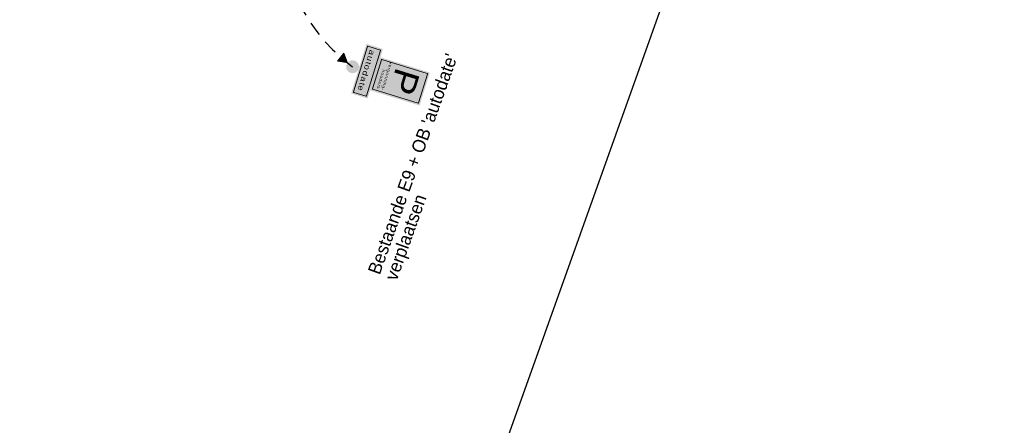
# Model space of a CAD drawing. Header units: metres. Extents: x 136326 to 138181, y 453212 to 454732.
# Tile 51 of 55: x 136766 to 136823, y 454401 to 454424. Entities that reach past the tile are written whole.
import ezdxf

# ---------------------------------------------------------------- set-up
doc = ezdxf.new("R2010")
doc.units = ezdxf.units.M
doc.linetypes.add('DGN Style 2', pattern=[1.363737, 0.818242, -0.545495])
doc.layers.add('-DR-alg-bladkaders viewports', color=7, linetype='Continuous')
doc.layers.add('-DR-nw-inr-bebording-txt', color=2, linetype='Continuous')
doc.layers.add('mob_bebording', color=7, linetype='Continuous', lineweight=0)
doc.styles.add('eurostile', font='txt')
doc.styles.add('Style-Verkeersborden', font='Verkeersborden.shx')

# ---------------------------------------------------------------- blocks, each defined once
blk = doc.blocks.new('bord_OB-L-WG-1R')
at = {"layer": 'mob_bebording', "linetype": 'Continuous', "lineweight": 0}
h = blk.add_hatch(color=254, dxfattribs=at)
h.paths.add_polyline_path([(0.3, -0.2), (-0.3, -0.2), (-0.3, 0), (0, 0), (0.3, 0)])
h.paths.add_polyline_path([(-0.29, -0.175), (-0.29, -0.025, -0.414214), (-0.275, -0.01), (0.275, -0.01, -0.414214), (0.29, -0.025), (0.29, -0.175, -0.414214), (0.275, -0.19), (-0.275, -0.19, -0.414214)], flags=17)
h = blk.add_hatch(color=7, dxfattribs=at)
h.paths.add_polyline_path([(-0.275, -0.19), (0.275, -0.19, 0.414214), (0.29, -0.175), (0.29, -0.025, 0.414214), (0.275, -0.01), (-0.275, -0.01, 0.414214), (-0.29, -0.025), (-0.29, -0.175, 0.414214)])
h.paths.add_polyline_path([(-0.28, -0.175), (-0.28, -0.025, -0.414214), (-0.275, -0.02), (0.275, -0.02, -0.414214), (0.28, -0.025), (0.28, -0.175, -0.414214), (0.275, -0.18), (-0.275, -0.18, -0.414214)])
h = blk.add_hatch(color=254, dxfattribs=at)
edge = h.paths.add_edge_path()
edge.add_line((-0.275, -0.18), (0.275, -0.18))
edge.add_arc((0.275, -0.175), 0.005, 270, 360)
edge.add_line((0.28, -0.175), (0.28, -0.025))
edge.add_arc((0.275, -0.025), 0.005, 0, 90)
edge.add_line((0.275, -0.02), (-0.275, -0.02))
edge.add_arc((-0.275, -0.025), 0.005, 90, 180)
edge.add_line((-0.28, -0.025), (-0.28, -0.175))
edge.add_arc((-0.275, -0.175), 0.005, 180, 270)
at = {"layer": 'mob_bebording', "color": 254, "linetype": 'Continuous', "lineweight": 0, "flags": 128}
blk.add_lwpolyline([(-0.275, -0.18), (0.275, -0.18, 0.414214), (0.28, -0.175), (0.28, -0.025, 0.414214), (0.275, -0.02), (-0.275, -0.02, 0.414214), (-0.28, -0.025), (-0.28, -0.175, 0.414214)], format="xyb", close=True, dxfattribs=at)
at = {"layer": 'mob_bebording', "color": 7, "linetype": 'Continuous', "lineweight": 0, "insert": (0, -0.111), "char_height": 0.065, "attachment_point": 5, "line_spacing_factor": 0.84, "style": 'Style-Verkeersborden'}
blk.add_mtext('\\H1x;\\W1.23077;\\T1.205;autodate', dxfattribs=at)
blk = doc.blocks.new('bord_E09')
at = {"layer": 'mob_bebording', "linetype": 'Continuous', "lineweight": 0}
h = blk.add_hatch(color=170, dxfattribs=at)
h.paths.add_polyline_path([(0, 0), (-0.2, 0), (-0.2, 0.6), (0.2, 0.6), (0.2, 0)])
h.paths.add_polyline_path([(-0.175, 0.59), (0.175, 0.59, -0.414214), (0.19, 0.575), (0.19, 0.025, -0.414214), (0.175, 0.01), (-0.175, 0.01, -0.414214), (-0.19, 0.025), (-0.19, 0.575, -0.414214)], flags=17)
h = blk.add_hatch(color=254, dxfattribs=at)
h.paths.add_polyline_path([(-0.175, 0.59, 0.414214), (-0.19, 0.575), (-0.19, 0.025, 0.414214), (-0.175, 0.01), (0.175, 0.01, 0.414214), (0.19, 0.025), (0.19, 0.575, 0.414214), (0.175, 0.59)])
h.paths.add_polyline_path([(0.175, 0.58, -0.414214), (0.18, 0.575), (0.18, 0.025, -0.414214), (0.175, 0.02), (-0.175, 0.02, -0.414214), (-0.18, 0.025), (-0.18, 0.575, -0.414214), (-0.175, 0.58)])
h = blk.add_hatch(color=170, dxfattribs=at)
edge = h.paths.add_edge_path()
edge.add_line((-0.18, 0.575), (-0.18, 0.025))
edge.add_arc((-0.175, 0.025), 0.005, 180, 270)
edge.add_line((-0.175, 0.02), (0.175, 0.02))
edge.add_arc((0.175, 0.025), 0.005, 270, 360)
edge.add_line((0.18, 0.025), (0.18, 0.575))
edge.add_arc((0.175, 0.575), 0.005, 360, 450)
edge.add_line((0.175, 0.58), (-0.175, 0.58))
edge.add_arc((-0.175, 0.575), 0.005, 90, 180)
at = {"layer": 'mob_bebording', "color": 5, "linetype": 'Continuous', "lineweight": 0, "flags": 128}
blk.add_lwpolyline([(-0.18, 0.575), (-0.18, 0.025, 0.414214), (-0.175, 0.02), (0.175, 0.02, 0.414214), (0.18, 0.025), (0.18, 0.575, 0.414214), (0.175, 0.58), (-0.175, 0.58, 0.414214)], format="xyb", close=True, dxfattribs=at)
at = {"layer": 'mob_bebording', "color": 254, "linetype": 'Continuous', "lineweight": 0, "style": 'Style-Verkeersborden'}
for s, insert, char_height, attachment_point, line_spacing_factor in [('\\H1x;\\W1.10345;\\T1.000;P', (-0.012, 0.352), 0.29, 5, 0.6), ('\\H1x;\\W1.14286;\\T1.215;vergunning-\\Phouders', (0.16, 0.155), 0.035, 3, 0.93)]:
    blk.add_mtext(s, dxfattribs=dict(at, insert=insert, char_height=char_height, attachment_point=attachment_point, line_spacing_factor=line_spacing_factor))

msp = doc.modelspace()

# ---------------------------------------------------------------- hatches: boundary and pattern name
at = {"layer": 'mob_bebording', "linetype": 'Continuous', "lineweight": 0}
msp.add_hatch(color=251, dxfattribs=at).paths.add_polyline_path([(136785.291, 454421.724), (136785.079, 454422.286), (136784.708, 454421.825), (136784.981, 454421.778)])
h = msp.add_hatch(color=251, dxfattribs=at)
edge = h.paths.add_edge_path(flags=0)
edge.add_arc((136785.589, 454421.497), 0.375, 0, 360)

# ---------------------------------------------------------------- linework, layer by layer
at = {"layer": '-DR-alg-bladkaders viewports'}
msp.add_lwpolyline([(136823.357, 454480.592), (136757.911, 454297.452), (136709.237, 454314.846), (136774.682, 454497.986)], close=True, dxfattribs=at)
at = {"layer": 'mob_bebording', "color": 251, "linetype": 'Continuous', "lineweight": 0, "flags": 128}
msp.add_lwpolyline([(136785.291, 454421.724), (136785.079, 454422.286), (136784.708, 454421.825), (136784.981, 454421.778)], close=True, dxfattribs=at)
at = {"layer": 'mob_bebording', "color": 251, "linetype": 'DGN Style 2', "lineweight": 30}
msp.add_arc((136791.577, 454429.654), 10.12, 98.0041, 233.7175, dxfattribs=at)

# ---------------------------------------------------------------- block references
at = {"layer": 'mob_bebording', "color": 254, "linetype": 'Continuous', "lineweight": 0, "xscale": 5, "yscale": 5, "zscale": 5, "rotation": 252.8254674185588}
msp.add_blockref('bord_OB-L-WG-1R', (136786.903, 454421.091), dxfattribs=at)
at = {"layer": 'mob_bebording', "color": 5, "linetype": 'Continuous', "lineweight": 0, "xscale": 5, "yscale": 5, "zscale": 5, "rotation": 252.8254674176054}
msp.add_blockref('bord_E09', (136786.903, 454421.091), dxfattribs=at)

# ---------------------------------------------------------------- texts
at = {"layer": '-DR-nw-inr-bebording-txt', "insert": (136788.356, 454408.983), "char_height": 0.75, "attachment_point": 7, "rotation": 70.3356, "line_spacing_factor": 0.836056, "style": 'eurostile'}
msp.add_mtext("Bestaande E9 + OB 'autodate' \\Pverplaatsen", dxfattribs=at)

doc.saveas('drawing.dxf')
